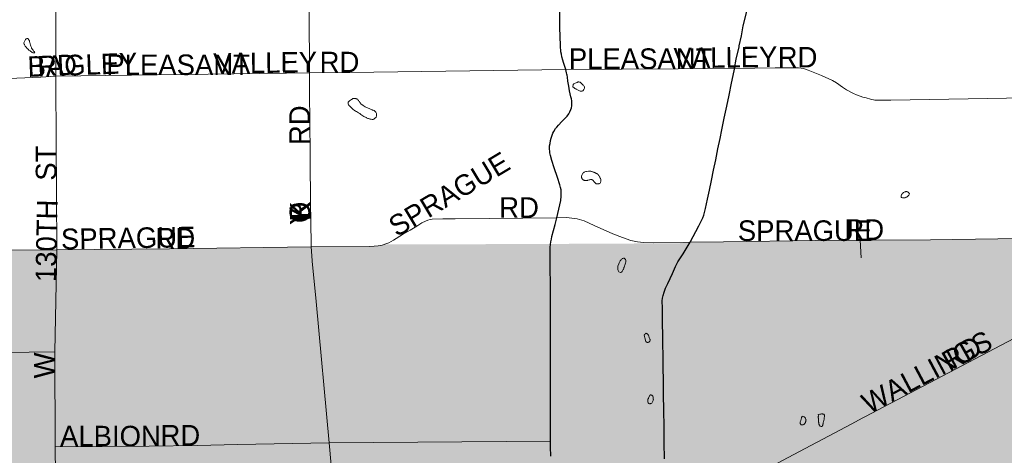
# Model space of a CAD drawing. Header units: feet. Extents: x 92 to 141.3, y -5 to 23.6.
# Tile 68 of 256: x 118 to 123.5, y -0.4 to 2.1. Entities that reach past the tile are written whole.
import ezdxf
from ezdxf.enums import TextEntityAlignment as Align

# ---------------------------------------------------------------- set-up
doc = ezdxf.new("R2010")
doc.units = ezdxf.units.FT
doc.header["$MEASUREMENT"] = 0
doc.linetypes.add('CUY - Design$0$DGN1', pattern=[2231.760665, 0, -2231.760665])
for name, color, linetype, lineweight in [('CUY - Design$0$GM_X_City_Street', 7, 'Continuous', 0), ('CUY - Design$0$GM_X_Corporation', 7, 'CUY - Design$0$DGN1', 13), ('CUY - Design$0$GM_X_Minor_Lake', 5, 'Continuous', 0), ('CUY - Design$0$GM_X_State_Route', 1, 'Continuous', 30)]:
    doc.layers.add(name, color=color, linetype=linetype, lineweight=lineweight)
doc.layers.add('CUY - Design$0$GM_X_State_Location', color=7, linetype='Continuous', lineweight=13, plot=False)
doc.layers.add('TX_X_20', color=7, linetype='Continuous')
doc.styles.add('CUY - Design$0$Styledgn030', font='dgn030.shx')

msp = doc.modelspace()

# ---------------------------------------------------------------- hatches: boundary and pattern name
at = {"layer": 'CUY - Design$0$GM_X_Corporation'}
for points in [[(126.2974, 0.865), (126.3416, -1.4819), (126.297, -1.937), (125.3563, -1.9339), (125.3486, -1.9352), (125.3114, -1.9376), (125.2791, -1.9397), (124.8098, -1.943), (124.6019, -1.9456), (124.6898, -4.6959), (123.8769, -4.7096), (123.1852, -4.726), (122.7505, -4.7328), (122.7139, -1.975), (122.7112, -0.7929), (122.7039, -0.1836), (122.6963, 0.4155), (122.6947, 0.5153), (122.6926, 0.6193), (122.6834, 0.8161), (122.7509, 0.8167), (123.08, 0.8176), (123.8381, 0.8285), (124.5172, 0.8388), (125.1902, 0.8502), (125.5244, 0.8537), (125.8123, 0.8588)], [(122.6834, 0.8161), (122.6926, 0.6193), (122.6947, 0.5153), (122.6963, 0.4155), (122.7039, -0.1836), (122.7112, -0.7929), (122.7139, -1.975), (122.7505, -4.7328), (120.6767, -4.7653), (120.4819, -4.7628), (120.0767, -4.7729), (118.7539, -4.8037), (118.1941, -4.8195), (118.1764, -3.718), (118.1695, -2.0524), (118.1688, -2.0233), (118.1684, -1.9855), (118.1619, -1.2969), (118.1508, -0.3489), (118.1484, 0.1858), (118.1614, 0.7617), (118.7943, 0.7669), (119.5931, 0.7774), (119.9185, 0.7805), (119.9703, 0.7836), (120.003, 0.7916), (120.6574, 0.7936), (120.9406, 0.7947), (121.6635, 0.7984), (121.7252, 0.8051), (121.9142, 0.8069), (122.4329, 0.8143)], [(118.1614, 0.7617), (118.1484, 0.1858), (118.1508, -0.3489), (118.1619, -1.2969), (118.1684, -1.9855), (118.1688, -2.0233), (118.1695, -2.0524), (118.1764, -3.718), (118.1941, -4.8195), (117.7071, -4.8211), (117.5993, -4.824), (117.4928, -4.8253), (117.4533, -4.8265), (116.9947, -4.8437), (116.9138, -4.8467), (116.7443, -4.853), (115.9242, -4.8833), (115.3752, -4.8987), (115.325, -4.9001), (115.1443, -4.904), (114.0745, -4.9232), (113.929, -4.926), (113.1598, -4.9446), (112.9474, -4.9487), (112.9503, -2.1475), (112.9673, 0.7212), (113.2075, 0.7217), (113.4765, 0.7234), (113.5724, 0.7239), (113.6214, 0.7242), (113.9821, 0.5043), (114.0427, 0.473), (114.114, 0.4411), (114.2284, 0.3925), (114.3337, 0.3479), (114.4594, 0.2916), (114.5672, 0.2458), (114.5678, 0.7225), (115.4684, 0.736), (115.653, 0.7355), (115.7629, 0.736), (115.8762, 0.7398), (115.9589, 0.7415), (116.138, 0.7469), (116.2982, 0.7484), (116.9559, 0.7539), (117.2652, 0.7567)]]:
    msp.add_hatch(color=256, dxfattribs=at).paths.add_polyline_path(points)

# ---------------------------------------------------------------- linework, layer by layer
at = {"layer": 'CUY - Design$0$GM_X_City_Street', "flags": 128}
for points in [[(118.1548, 1.9262), (118.1544, 2.2762), (118.1544, 2.2763)], [(119.5839, 1.6177), (119.5839, 1.6182), (119.5833, 1.7596), (119.5817, 2.0987), (119.5823, 2.2748), (119.5822, 2.2923)], [(117.273, 1.9116), (117.3511, 1.847), (117.4179, 1.789), (117.4377, 1.7735), (117.4555, 1.7592), (117.4712, 1.7524), (117.4865, 1.7438), (117.5195, 1.7351), (117.5607, 1.726), (117.604, 1.7202), (117.6538, 1.7173), (117.7101, 1.7199), (118.0712, 1.7353), (118.1551, 1.7402)], [(118.1551, 1.7402), (118.1548, 1.9262), (118.1548, 1.9262)], [(119.8094, 1.7608), (121.0259, 1.7781)], [(121.0259, 1.7781), (121.9757, 1.7837)], [(121.9757, 1.7837), (121.9757, 1.7837), (122.2042, 1.7869), (122.2593, 1.7867), (122.3034, 1.7876), (122.3367, 1.7879), (122.3635, 1.783), (122.3909, 1.7745), (122.4647, 1.7446), (122.5279, 1.7153), (122.55, 1.7017), (122.5829, 1.6789), (122.6071, 1.6637), (122.6462, 1.6422), (122.6624, 1.6351), (122.6989, 1.6213), (122.7171, 1.6172), (122.7415, 1.6102), (122.7655, 1.6057), (122.7898, 1.6054), (122.8561, 1.6042), (123.8329, 1.6214)], [(118.1547, 1.6972), (118.1547, 1.6972), (118.1551, 1.7402)], [(118.1551, 1.7402), (118.4364, 1.7438)], [(118.4364, 1.7438), (119.4456, 1.7567), (119.4535, 1.7569)], [(119.4535, 1.7569), (119.5833, 1.7596), (119.8006, 1.7607), (119.8094, 1.7608)], [(118.1614, 0.7617), (118.1547, 1.6972)], [(119.5849, 1.5086), (119.5839, 1.6177)], [(119.5903, 0.9302), (119.5887, 1.0193), (119.5871, 1.2753), (119.5849, 1.5086)], [(120.0068, 0.7927), (120.0132, 0.7946), (120.0298, 0.8016), (120.0565, 0.8162), (120.1058, 0.8473), (120.1494, 0.872), (120.1865, 0.8953), (120.216, 0.9142), (120.2353, 0.9226), (120.2495, 0.9285), (120.2619, 0.9317), (120.2736, 0.9336), (120.3337, 0.9365), (120.4033, 0.9364), (120.9749, 0.9418), (121.0296, 0.9429), (121.06, 0.9396), (121.0893, 0.9353), (121.1285, 0.9243), (121.1859, 0.8993), (121.2905, 0.8522), (121.3455, 0.8302), (121.3914, 0.8149), (121.4287, 0.8063), (121.4641, 0.8026), (121.5216, 0.8008), (121.7252, 0.8051)], [(119.5931, 0.7774), (119.5903, 0.9302)], [(118.1614, 0.7617), (118.7943, 0.7669), (119.5931, 0.7774)], [(119.5931, 0.7774), (119.9185, 0.7805), (119.9463, 0.7814), (119.9703, 0.7836), (119.9927, 0.7885), (120.003, 0.7916), (120.0068, 0.7927)], [(119.5975, 0.7015), (119.5931, 0.7774)], [(121.7252, 0.8051), (121.9142, 0.8069), (122.4329, 0.8143), (122.6834, 0.8161), (122.7113, 0.8164)], [(122.7113, 0.8164), (122.7509, 0.8167), (123.08, 0.8176), (123.8381, 0.8285)], [(117.3859, 0.7574), (118.1614, 0.7617)], [(118.1686, -2.0093), (118.1684, -1.9855), (118.1619, -1.2969), (118.1618, -1.2901), (118.1509, -0.3489), (118.1484, 0.1858), (118.1614, 0.7617)], [(119.7653, -1.0961), (119.7183, -0.5996), (119.6942, -0.3258), (119.6214, 0.4702), (119.5978, 0.6973), (119.5975, 0.7015)], [(122.7099, -0.1799), (123.8419, 0.4162)], [(116.4526, 0.1687), (116.8411, 0.1732), (117.2776, 0.1757), (118.1484, 0.1858)], [(120.944, -1.1972), (121.0701, -1.0754), (121.1472, -0.996), (121.3094, -0.8804), (121.4154, -0.8074), (121.5858, -0.6887), (121.6298, -0.6715), (121.7389, -0.6305), (121.9187, -0.5643), (122.0263, -0.5259), (122.0932, -0.4986), (122.1696, -0.4665), (122.2458, -0.4263), (122.632, -0.221), (122.6991, -0.1857), (122.7099, -0.1799)], [(118.1509, -0.3489), (118.6807, -0.3448), (118.9518, -0.3406), (119.1768, -0.336), (119.6942, -0.3258)], [(119.6942, -0.3258), (120.9406, -0.3164)]]:
    msp.add_lwpolyline(points, dxfattribs=at)
at = {"layer": 'CUY - Design$0$GM_X_Corporation', "flags": 128}
for points in [[(123.7355, 5.9636), (123.7436, 5.4862), (123.7534, 4.9094), (123.7892, 3.6696), (123.7967, 3.3305), (123.8151, 2.1498), (123.8381, 0.8285), (123.08, 0.8176), (122.7509, 0.8167), (122.6834, 0.8161), (122.4329, 0.8143), (121.9142, 0.8069), (121.7252, 0.8051), (121.6635, 0.7984), (120.9406, 0.7947), (120.6574, 0.7936), (120.003, 0.7916), (119.9703, 0.7836), (119.9185, 0.7805), (119.5931, 0.7774), (118.7943, 0.7669), (118.1614, 0.7617), (118.1551, 1.7402), (118.1544, 2.2714), (119.1029, 2.2727), (119.1166, 2.2667), (119.4246, 2.2747), (119.5823, 2.2748), (119.8558, 2.2772), (120.1322, 2.279), (120.2819, 2.2912), (120.2778, 3.3163), (120.4298, 3.3158), (120.4176, 4.0876), (120.3784, 4.0893), (120.3689, 4.8405), (120.1081, 4.8365), (119.031, 4.8395), (119.0277, 4.388), (119.0314, 4.3405), (119.0262, 4.3141), (119.022, 4.297), (119.0143, 4.27), (118.9919, 4.2001), (118.9833, 4.1575), (118.9801, 4.1286), (118.9792, 4.086), (118.9722, 4.0866), (118.1628, 4.0828), (118.1728, 4.8384), (118.1814, 5.5651), (118.1809, 5.8436), (118.3464, 5.8457), (118.4353, 5.8457), (118.5429, 5.8465), (118.9938, 5.8485), (119.0437, 5.8487), (119.6612, 5.8559), (120.9794, 5.8806), (121.3365, 5.8858), (121.638, 5.8928), (122.3458, 5.9109), (123.1964, 5.9443), (123.7355, 5.9636)], [(114.8655, 3.6341), (114.9021, 3.6337), (114.9152, 3.6385), (114.9362, 3.641), (116.3508, 3.6022), (117.0141, 3.585), (117.0126, 3.4513), (117.1482, 3.4507), (117.148, 3.5658), (117.5442, 3.563), (117.5444, 3.5746), (117.6231, 3.5716), (118.1587, 3.5586), (118.1571, 3.3663), (118.1533, 2.5871), (118.1541, 2.4404), (118.1544, 2.2714), (118.1551, 1.7402), (118.1614, 0.7617), (117.2652, 0.7567), (116.9559, 0.7539), (116.2982, 0.7484), (116.138, 0.7469), (115.9589, 0.7415), (115.8762, 0.7398), (115.7629, 0.736), (115.653, 0.7355), (115.4684, 0.736), (114.5678, 0.7225), (114.5076, 0.7233), (114.5058, 0.7922), (114.1865, 0.9024), (114.1665, 0.9743), (114.2336, 0.9749), (114.2335, 1.0104), (114.3389, 1.069), (114.5666, 1.0692), (114.5693, 1.1951), (114.6513, 1.2494), (114.6646, 1.2389), (114.6594, 1.2522), (114.7925, 1.3608), (114.7934, 1.407), (114.9247, 1.3595), (114.9532, 1.4099), (114.9535, 1.497), (115.113, 1.4961), (115.1154, 1.7409), (115.1772, 1.7431), (115.1777, 1.7914), (115.1456, 1.7905), (115.1472, 1.9812), (115.1805, 1.9838), (115.1805, 2.0098), (115.1052, 2.0103), (115.1043, 2.1217), (115.0227, 2.1237), (115.034, 2.357), (114.9913, 2.3583), (114.9913, 2.3591), (114.9989, 2.5607), (115.0032, 2.7119), (114.9508, 2.7129), (114.9518, 2.7286), (114.9188, 2.7283), (114.9178, 2.7366), (114.8391, 2.7391), (114.8432, 2.891), (114.5284, 2.8982), (114.5354, 3.3001), (114.8647, 3.6107), (114.8655, 3.6341)], [(126.2974, 0.865), (126.3416, -1.4819), (126.297, -1.937), (125.3563, -1.9339), (125.3486, -1.9352), (125.3114, -1.9376), (125.2791, -1.9397), (124.8098, -1.943), (124.6019, -1.9456), (124.6898, -4.6959), (123.8769, -4.7096), (123.1852, -4.726), (122.7505, -4.7328), (122.7139, -1.975), (122.7112, -0.7929), (122.7039, -0.1836), (122.6963, 0.4155), (122.6947, 0.5153), (122.6926, 0.6193), (122.6834, 0.8161), (122.7509, 0.8167), (123.08, 0.8176), (123.8381, 0.8285), (124.5172, 0.8388), (125.1902, 0.8502), (125.5244, 0.8537), (125.8123, 0.8588), (126.2974, 0.865)], [(122.6834, 0.8161), (122.6926, 0.6193), (122.6947, 0.5153), (122.6963, 0.4155), (122.7039, -0.1836), (122.7112, -0.7929), (122.7139, -1.975), (122.7505, -4.7328), (120.6767, -4.7653), (120.4819, -4.7628), (120.0767, -4.7729), (118.7539, -4.8037), (118.1941, -4.8195), (118.1764, -3.718), (118.1695, -2.0524), (118.1688, -2.0233), (118.1684, -1.9855), (118.1619, -1.2969), (118.1508, -0.3489), (118.1484, 0.1858), (118.1614, 0.7617), (118.7943, 0.7669), (119.5931, 0.7774), (119.9185, 0.7805), (119.9703, 0.7836), (120.003, 0.7916), (120.6574, 0.7936), (120.9406, 0.7947), (121.6635, 0.7984), (121.7252, 0.8051), (121.9142, 0.8069), (122.4329, 0.8143), (122.6834, 0.8161)], [(118.1614, 0.7617), (118.1484, 0.1858), (118.1508, -0.3489), (118.1619, -1.2969), (118.1684, -1.9855), (118.1688, -2.0233), (118.1695, -2.0524), (118.1764, -3.718), (118.1941, -4.8195), (117.7071, -4.8211), (117.5993, -4.824), (117.4928, -4.8253), (117.4533, -4.8265), (116.9947, -4.8437), (116.9138, -4.8467), (116.7443, -4.853), (115.9242, -4.8833), (115.3752, -4.8987), (115.325, -4.9001), (115.1443, -4.904), (114.0745, -4.9232), (113.929, -4.926), (113.1598, -4.9446), (112.9474, -4.9487), (112.9503, -2.1475), (112.9673, 0.7212), (113.2075, 0.7217), (113.4765, 0.7234), (113.5724, 0.7239), (113.6214, 0.7242), (113.9821, 0.5043), (114.0427, 0.473), (114.114, 0.4411), (114.2284, 0.3925), (114.3337, 0.3479), (114.4594, 0.2916), (114.5672, 0.2458), (114.5678, 0.7225), (115.4684, 0.736), (115.653, 0.7355), (115.7629, 0.736), (115.8762, 0.7398), (115.9589, 0.7415), (116.138, 0.7469), (116.2982, 0.7484), (116.9559, 0.7539), (117.2652, 0.7567), (118.1614, 0.7617)]]:
    msp.add_lwpolyline(points, dxfattribs=at)
at = {"layer": 'CUY - Design$0$GM_X_Minor_Lake', "flags": 128}
for points in [[(117.9838, 1.947), (117.9859, 1.9491), (117.9883, 1.9504), (117.9908, 1.9521), (117.9945, 1.9529), (117.9974, 1.9534), (117.9991, 1.9497), (118.0007, 1.9477), (118.002, 1.9456), (118.0045, 1.9415), (118.0058, 1.9391), (118.0066, 1.937), (118.0075, 1.9341), (118.008, 1.9308), (118.0088, 1.9275), (118.0097, 1.9238), (118.0106, 1.9201), (118.0114, 1.9168), (118.0123, 1.914), (118.0144, 1.9086), (118.0153, 1.9057), (118.017, 1.9012), (118.0183, 1.8979), (118.0208, 1.8951), (118.0221, 1.893), (118.025, 1.8889), (118.0271, 1.8861), (118.03, 1.8816), (118.0321, 1.8799), (118.0342, 1.8767), (118.0355, 1.8746), (118.0372, 1.8722), (118.0351, 1.8709), (118.0331, 1.8709), (118.031, 1.8708), (118.0285, 1.8716), (118.0256, 1.8724), (118.0219, 1.874), (118.0186, 1.8765), (118.0148, 1.8793), (118.0111, 1.8826), (118.0069, 1.885), (118.0032, 1.8874), (117.9998, 1.8915), (117.9952, 1.8948), (117.9923, 1.8984), (117.9894, 1.9017), (117.9865, 1.905), (117.9844, 1.9074), (117.9827, 1.9095), (117.981, 1.9127), (117.9793, 1.916), (117.9776, 1.9189), (117.9764, 1.9214), (117.9755, 1.9251), (117.975, 1.9279), (117.9838, 1.947)], [(121.085, 1.6678), (121.0817, 1.6693), (121.0796, 1.6701), (121.0767, 1.6716), (121.0733, 1.674), (121.0708, 1.676), (121.0683, 1.6776), (121.0654, 1.6796), (121.067, 1.6941)], [(121.067, 1.6941), (121.0707, 1.6967), (121.0747, 1.6992), (121.0796, 1.701), (121.0837, 1.7028), (121.0874, 1.7041), (121.0902, 1.7054), (121.0923, 1.7063), (121.0943, 1.7072), (121.0964, 1.7077), (121.0992, 1.7077), (121.1026, 1.707), (121.1059, 1.7059), (121.1088, 1.7043), (121.1114, 1.7019), (121.1139, 1.699), (121.1211, 1.6922), (121.1237, 1.6894), (121.1262, 1.6857), (121.1288, 1.6837), (121.1309, 1.6805), (121.131, 1.6772), (121.1311, 1.6743), (121.1307, 1.6722), (121.1296, 1.6685), (121.128, 1.6651), (121.1265, 1.6626), (121.1249, 1.6605), (121.1221, 1.6575), (121.1184, 1.6554), (121.1163, 1.6549), (121.1139, 1.6553), (121.111, 1.6552), (121.1072, 1.6563), (121.1039, 1.6575), (121.1001, 1.659), (121.085, 1.6678)], [(119.828, 1.6142), (119.8276, 1.6134), (119.8235, 1.6109), (119.819, 1.6088), (119.8141, 1.6054), (119.8084, 1.602), (119.8043, 1.597), (119.8015, 1.5929), (119.8011, 1.5883), (119.8016, 1.5838), (119.8025, 1.5792), (119.8037, 1.5772), (119.805, 1.5747), (119.8075, 1.5727), (119.8113, 1.5694), (119.8163, 1.565), (119.8221, 1.5593), (119.8296, 1.5532), (119.835, 1.5483), (119.8417, 1.5434), (119.8483, 1.5406), (119.8533, 1.5378), (119.8591, 1.5341), (119.8658, 1.5297), (119.872, 1.5248), (119.8778, 1.5203), (119.8832, 1.5171), (119.8882, 1.5138), (119.9023, 1.507), (119.9048, 1.5054), (119.9081, 1.5034), (119.9123, 1.5018), (119.9156, 1.501), (119.9181, 1.4998), (119.9214, 1.499), (119.9239, 1.4986), (119.9268, 1.4982), (119.9301, 1.497), (119.9359, 1.4963), (119.9391, 1.4963), (119.9412, 1.4963), (119.9449, 1.4984), (119.9482, 1.501), (119.9514, 1.5031), (119.9539, 1.5052), (119.9559, 1.5068), (119.9579, 1.5085), (119.9587, 1.5106), (119.9595, 1.5139), (119.9603, 1.5168), (119.9603, 1.5193), (119.9607, 1.5222), (119.9606, 1.5246), (119.9606, 1.5267), (119.9601, 1.5296), (119.958, 1.5337), (119.9568, 1.5366), (119.9542, 1.5398), (119.9501, 1.5435), (119.9467, 1.5459), (119.9422, 1.5479), (119.938, 1.5491), (119.9356, 1.5499), (119.9331, 1.5511), (119.9293, 1.5527), (119.926, 1.5548), (119.9219, 1.5564), (119.9182, 1.558), (119.914, 1.56), (119.9103, 1.5624), (119.9049, 1.564), (119.9007, 1.566), (119.8962, 1.568), (119.8908, 1.5708), (119.8854, 1.5745), (119.8729, 1.5842), (119.87, 1.5879), (119.8666, 1.5924), (119.8641, 1.5965), (119.8611, 1.6002), (119.8594, 1.6031), (119.8569, 1.6055), (119.8544, 1.6079), (119.8515, 1.61), (119.8486, 1.6116), (119.8465, 1.6128), (119.8436, 1.614), (119.828, 1.6142)], [(121.114, 1.1769), (121.1174, 1.1865), (121.114, 1.1769), (121.1174, 1.1865), (121.1198, 1.1903), (121.1222, 1.1933), (121.125, 1.1958), (121.1291, 1.1988), (121.134, 1.201), (121.1385, 1.2024), (121.143, 1.2037), (121.1541, 1.2048), (121.1582, 1.2045), (121.1623, 1.2047), (121.166, 1.2043), (121.1698, 1.2036), (121.1727, 1.2029), (121.176, 1.2017), (121.1785, 1.2009), (121.181, 1.1998), (121.1839, 1.199), (121.1864, 1.1979), (121.1889, 1.1967), (121.1919, 1.1955), (121.1944, 1.1939), (121.1973, 1.1924), (121.2002, 1.1908), (121.2023, 1.1892), (121.2045, 1.1872), (121.2074, 1.1852), (121.2095, 1.1824), (121.2117, 1.1799), (121.2138, 1.1767), (121.216, 1.1734), (121.2173, 1.1714), (121.2194, 1.1677), (121.2203, 1.1653), (121.2216, 1.1633), (121.2225, 1.16), (121.2234, 1.1559), (121.2239, 1.1534), (121.224, 1.1513), (121.2236, 1.1484), (121.2229, 1.1459), (121.2217, 1.143), (121.2206, 1.1401), (121.2186, 1.138), (121.2145, 1.135), (121.2125, 1.1341), (121.2092, 1.1336), (121.2067, 1.1331), (121.2038, 1.133), (121.2014, 1.1326), (121.1976, 1.1337), (121.1951, 1.1353), (121.193, 1.1365), (121.1858, 1.145), (121.1841, 1.1474), (121.1824, 1.1498), (121.1777, 1.1547), (121.1752, 1.1567), (121.1722, 1.1578), (121.1694, 1.1578), (121.1669, 1.1577), (121.1644, 1.1572), (121.1611, 1.1567), (121.1587, 1.1566), (121.1566, 1.1562), (121.1525, 1.1544), (121.1501, 1.1539), (121.1476, 1.153), (121.1443, 1.1521), (121.1394, 1.152), (121.1353, 1.1527), (121.1319, 1.153), (121.1286, 1.1538), (121.1261, 1.1545), (121.1236, 1.1557), (121.1215, 1.1573), (121.1198, 1.1593), (121.1177, 1.1618), (121.1164, 1.1638), (121.1155, 1.1667), (121.1146, 1.1699), (121.114, 1.1769)], [(122.9137, 1.0566), (122.9138, 1.0682), (122.9154, 1.0711), (122.9169, 1.0736), (122.9189, 1.0762), (122.9205, 1.0783), (122.9225, 1.08), (122.9249, 1.0825), (122.9278, 1.0842), (122.9315, 1.086), (122.9351, 1.0877), (122.9388, 1.0891), (122.9408, 1.0895), (122.9429, 1.0896), (122.9454, 1.0897), (122.9475, 1.0889), (122.9504, 1.0881), (122.9529, 1.0865), (122.9558, 1.0846), (122.9567, 1.0821), (122.9588, 1.0797), (122.961, 1.0764), (122.9594, 1.0727), (122.9567, 1.0689), (122.9546, 1.0672), (122.9522, 1.0646), (122.9494, 1.0625), (122.947, 1.0604), (122.9446, 1.0591), (122.9421, 1.0578), (122.9401, 1.0565), (122.9364, 1.0551), (122.934, 1.0542), (122.9294, 1.0537), (122.9265, 1.0536), (122.9232, 1.0544), (122.9207, 1.0551), (122.9178, 1.0559), (122.9137, 1.0566)], [(121.3332, 0.6334), (121.3241, 0.6368), (121.3219, 0.6409), (121.3206, 0.645), (121.3196, 0.6503), (121.319, 0.6565), (121.3185, 0.6606), (121.3188, 0.6644), (121.3195, 0.6698), (121.3241, 0.6831)], [(121.3241, 0.6831), (121.3256, 0.6877), (121.3275, 0.6923), (121.3303, 0.6965), (121.3327, 0.6994), (121.3355, 0.7024), (121.3379, 0.7062), (121.3407, 0.7091), (121.3435, 0.7117), (121.3472, 0.7134), (121.3517, 0.714), (121.3546, 0.714), (121.3575, 0.7112), (121.3597, 0.7092), (121.3618, 0.7068), (121.3631, 0.7027), (121.3637, 0.6986), (121.3634, 0.6932), (121.3623, 0.687), (121.3604, 0.6799), (121.3581, 0.6745), (121.357, 0.6707), (121.3558, 0.6678), (121.3551, 0.6645), (121.3535, 0.6612), (121.352, 0.6566), (121.3505, 0.6528), (121.3489, 0.6499), (121.3469, 0.6469), (121.3453, 0.6432), (121.3426, 0.6386), (121.3394, 0.6352), (121.3349, 0.6338), (121.3332, 0.6334)], [(121.4669, 0.2798), (121.4685, 0.2817), (121.4709, 0.2847), (121.4733, 0.2872), (121.4762, 0.2897), (121.479, 0.2911), (121.4815, 0.2899), (121.4844, 0.2883), (121.487, 0.2859), (121.4887, 0.2835), (121.4908, 0.281), (121.4926, 0.2774), (121.4935, 0.2737), (121.4944, 0.27), (121.4953, 0.2671), (121.4958, 0.2651), (121.498, 0.2618), (121.4997, 0.2581), (121.5002, 0.2557), (121.5007, 0.2532), (121.5003, 0.2499), (121.4988, 0.247), (121.4968, 0.244), (121.4931, 0.241), (121.4903, 0.2397), (121.4878, 0.2392), (121.4849, 0.2396), (121.4766, 0.2443), (121.4707, 0.266)], [(121.4707, 0.266), (121.4669, 0.2798)], [(121.492, -0.0728), (121.4917, -0.0733), (121.4906, -0.0758), (121.4894, -0.0783), (121.4886, -0.0804), (121.4883, -0.0841), (121.488, -0.0875), (121.4881, -0.0908), (121.4877, -0.0941), (121.4882, -0.097), (121.49, -0.101), (121.4925, -0.1039), (121.4971, -0.1058), (121.5004, -0.1057), (121.5033, -0.1052), (121.5062, -0.1047), (121.5103, -0.103), (121.5118, -0.0992), (121.5142, -0.095), (121.5166, -0.0921), (121.5177, -0.0879), (121.5184, -0.0838), (121.5188, -0.0813), (121.5187, -0.0788), (121.5181, -0.0726), (121.5181, -0.0706), (121.5176, -0.0685), (121.5171, -0.0665), (121.5154, -0.0628), (121.5124, -0.06), (121.5099, -0.0584), (121.507, -0.0572), (121.5041, -0.0565), (121.5016, -0.0565), (121.5003, -0.0566)], [(121.5003, -0.0566), (121.492, -0.0729)], [(122.4471, -0.1671), (122.4557, -0.1648), (122.4488, -0.1667), (122.4557, -0.1648), (122.459, -0.1643), (122.4615, -0.1639), (122.4648, -0.1638), (122.4673, -0.1637), (122.4706, -0.1636), (122.4735, -0.164), (122.4772, -0.1651), (122.4797, -0.1654), (122.481, -0.1683), (122.4819, -0.1703), (122.4819, -0.1724), (122.482, -0.1761), (122.4817, -0.1803), (122.4814, -0.184), (122.4807, -0.1894), (122.48, -0.1923), (122.4797, -0.1952), (122.4793, -0.1981), (122.4786, -0.2002), (122.4778, -0.2027), (122.477, -0.2052), (122.4763, -0.2081), (122.4756, -0.2122), (122.4748, -0.2147), (122.4745, -0.2176), (122.4741, -0.2197), (122.4738, -0.2218), (122.4726, -0.2259), (122.4719, -0.228), (122.4707, -0.2301), (122.4687, -0.2335), (122.463, -0.234), (122.4596, -0.2333), (122.4576, -0.2325), (122.4558, -0.2301), (122.4541, -0.2277), (122.4528, -0.2248), (122.4515, -0.2224), (122.451, -0.2203), (122.4506, -0.2178), (122.4501, -0.2154), (122.4496, -0.2121), (122.4495, -0.2092), (122.4494, -0.2063), (122.4489, -0.2034), (122.4489, -0.2005), (122.4478, -0.1924)], [(122.3523, -0.1852), (122.3531, -0.1828), (122.3559, -0.1782), (122.3595, -0.1769), (122.3645, -0.1772), (122.3678, -0.1791), (122.37, -0.1811), (122.3721, -0.1823), (122.3734, -0.1848), (122.3747, -0.1872), (122.376, -0.1901), (122.3769, -0.1921), (122.3782, -0.1958), (122.3783, -0.1987), (122.3779, -0.2012), (122.3776, -0.2037), (122.3764, -0.2066), (122.3757, -0.2087), (122.3745, -0.2116), (122.3737, -0.2137), (122.3722, -0.2166), (122.3702, -0.2191), (122.3686, -0.2212), (122.3657, -0.2234), (122.3617, -0.2251), (122.3584, -0.2256), (122.3547, -0.2257), (122.3526, -0.2254), (122.3505, -0.2246), (122.3484, -0.2238), (122.3467, -0.2197), (122.3462, -0.2169), (122.3461, -0.2148), (122.346, -0.2107), (122.3463, -0.2078), (122.3475, -0.2044), (122.3486, -0.2011), (122.3523, -0.1852)], [(122.4478, -0.1924), (122.4478, -0.1902), (122.4477, -0.1869), (122.4476, -0.1849), (122.4476, -0.1828), (122.4475, -0.1807), (122.4474, -0.1787), (122.4478, -0.1766), (122.4481, -0.1737), (122.4471, -0.1671)]]:
    msp.add_lwpolyline(points, dxfattribs=at)
at = {"layer": 'CUY - Design$0$GM_X_State_Route', "flags": 128}
for points in [[(122.0023, 1.9112), (122.0151, 1.9683), (122.0237, 2.0232), (122.0406, 2.09), (122.0541, 2.1568), (122.0713, 2.234), (122.0869, 2.3057), (122.1042, 2.3874), (122.1202, 2.4583), (122.1362, 2.5313), (122.1477, 2.5862), (122.1538, 2.618), (122.1719, 2.6961), (122.1871, 2.7646), (122.2035, 2.8401), (122.2207, 2.9136), (122.2248, 2.9325), (122.2254, 2.9355)], [(121.0259, 1.7781), (121.0135, 1.8177), (121.0093, 1.8312), (121.0043, 1.8496), (121.0013, 1.864), (120.9986, 1.8766), (120.9971, 1.8874), (120.9958, 1.9026), (120.9954, 1.9167), (120.9949, 1.9592), (120.9932, 2.019), (120.993, 2.0492), (120.9932, 2.1175)], [(121.9758, 1.7843), (121.986, 1.8363), (122.0011, 1.906), (122.0016, 1.9081), (122.0023, 1.9112)], [(121.0328, 1.7462), (121.0318, 1.7514), (121.0302, 1.7596), (121.0259, 1.7781)], [(121.7252, 0.8051), (121.7754, 0.8959), (121.7973, 0.9425), (121.8031, 0.9565), (121.8072, 0.9714), (121.8121, 0.9949), (121.824, 1.0477), (121.8351, 1.098), (121.8461, 1.152), (121.8576, 1.2098), (121.8708, 1.2692), (121.8822, 1.3315), (121.8945, 1.3888), (121.9052, 1.4379), (121.9179, 1.5039), (121.9319, 1.5711), (121.9454, 1.6326), (121.9594, 1.701), (121.9729, 1.7695), (121.9749, 1.7799), (121.9757, 1.7837), (121.9758, 1.7843)], [(120.9419, 0.8033), (120.9423, 0.8059), (120.9449, 0.8214), (120.9482, 0.8358), (120.9658, 0.9049), (120.9749, 0.9418), (120.9983, 1.0396), (121.0007, 1.0637), (121.0002, 1.0858), (120.9991, 1.0998), (120.9969, 1.1122), (120.9926, 1.1271), (120.9792, 1.1683), (120.961, 1.2228), (120.9472, 1.2647), (120.939, 1.2932), (120.9368, 1.3076), (120.9354, 1.3175), (120.9349, 1.3288), (120.9351, 1.3474), (120.9374, 1.3616), (120.9402, 1.3782), (120.9438, 1.3917), (120.949, 1.4078), (120.9529, 1.4185), (120.9577, 1.4276), (120.9678, 1.4444), (120.9752, 1.4535), (120.9844, 1.4643), (121.0037, 1.4843), (121.0223, 1.5037), (121.0333, 1.5156), (121.0421, 1.5276), (121.0487, 1.5387), (121.0544, 1.5514), (121.0572, 1.5624), (121.0595, 1.5737), (121.06, 1.5857), (121.0592, 1.6004), (121.0573, 1.6118), (121.0542, 1.6233), (121.0462, 1.6577), (121.0421, 1.6846), (121.0381, 1.7128), (121.0352, 1.7347), (121.0328, 1.7462)], [(120.9417, -0.4024), (120.9406, -0.3488), (120.9406, -0.3164), (120.9406, -0.2208), (120.9404, -0.1348), (120.9403, -0.0667), (120.9403, 0.02), (120.94, 0.1005), (120.9401, 0.1643), (120.9395, 0.296), (120.9395, 0.4004), (120.9389, 0.4819), (120.9392, 0.5851), (120.9387, 0.641), (120.9386, 0.7035), (120.9387, 0.7515), (120.9386, 0.7653), (120.9386, 0.7735), (120.9406, 0.7947), (120.9419, 0.8033)], [(121.581, -0.4161), (121.5801, -0.3258), (121.5792, -0.24), (121.5779, -0.1394), (121.5766, -0.0577), (121.5757, 0.0231), (121.5744, 0.1007), (121.5739, 0.1679), (121.5726, 0.2277), (121.5713, 0.2829), (121.57, 0.3448), (121.57, 0.3968), (121.5695, 0.4331), (121.5691, 0.4747), (121.5699, 0.4887), (121.5736, 0.504), (121.5789, 0.523), (121.5871, 0.5448), (121.5999, 0.5708), (121.6258, 0.6282), (121.6443, 0.6674), (121.657, 0.6929), (121.6858, 0.7387), (121.7252, 0.8051)]]:
    msp.add_lwpolyline(points, dxfattribs=at)

# ---------------------------------------------------------------- texts
at = {"layer": 'CUY - Design$0$GM_X_State_Location', "style": 'CUY - Design$0$Styledgn030'}
for s in ['s', 'r']:
    msp.add_text(s, height=0.000206, dxfattribs=at).set_placement((121.9947, 1.8904), align=Align.MIDDLE_CENTER)
msp.add_text('94', height=0.000206, rotation=0, dxfattribs=at).set_placement((121.9428, 1.8753))
at = {"layer": 'TX_X_20', "style": 'CUY - Design$0$Styledgn030'}
for s, rotation, p in [('PLEASANT', 0, (121.0432, 1.781)), ('VALLEY', 0.8709, (121.6333, 1.7837)), ('RD', 0, (122.2189, 1.7892)), ('BAGLEY', 2.0443, (117.9974, 1.7358)), ('RD', 3.011, (118.0535, 1.7376)), ('PLEASANT', 0, (118.4392, 1.7466)), ('VALLEY', 0.8675, (119.0419, 1.7539)), ('RD', 0, (119.6402, 1.762)), ('RD', 90, (119.5849, 1.3519)), ('ST', 90, (118.1576, 1.151)), ('SPRAGUE', 30.9649, (120.0746, 0.8313)), ('RD', 0, (120.6512, 0.942)), ('130TH', 88.8315, (118.1557, 0.579)), ('O', 92.0985, (119.5891, 0.9146)), ('R', 91.4813, (119.5888, 0.9237)), ('K', 90.2186, (119.5886, 0.9317)), ('Y', 92.0985, (119.5894, 0.9056)), ('SPRAGUE', 0.9089, (118.1848, 0.7646)), ('SPRAGUE', 0, (121.9944, 0.8117)), ('RD', 0, (122.5945, 0.818)), ('RD', 0, (118.7161, 0.7691)), ('WALLINGS', 27.9786, (122.733, -0.1652)), ('RD', 29.3668, (123.1864, 0.0728)), ('W', 90, (118.1476, 0.0368)), ('ALBION', 0, (118.1785, -0.346)), ('RD', 0, (118.7442, -0.3414))]:
    msp.add_text(s, height=0.1157, rotation=rotation, dxfattribs=at).set_placement(p)

doc.saveas('drawing.dxf')
